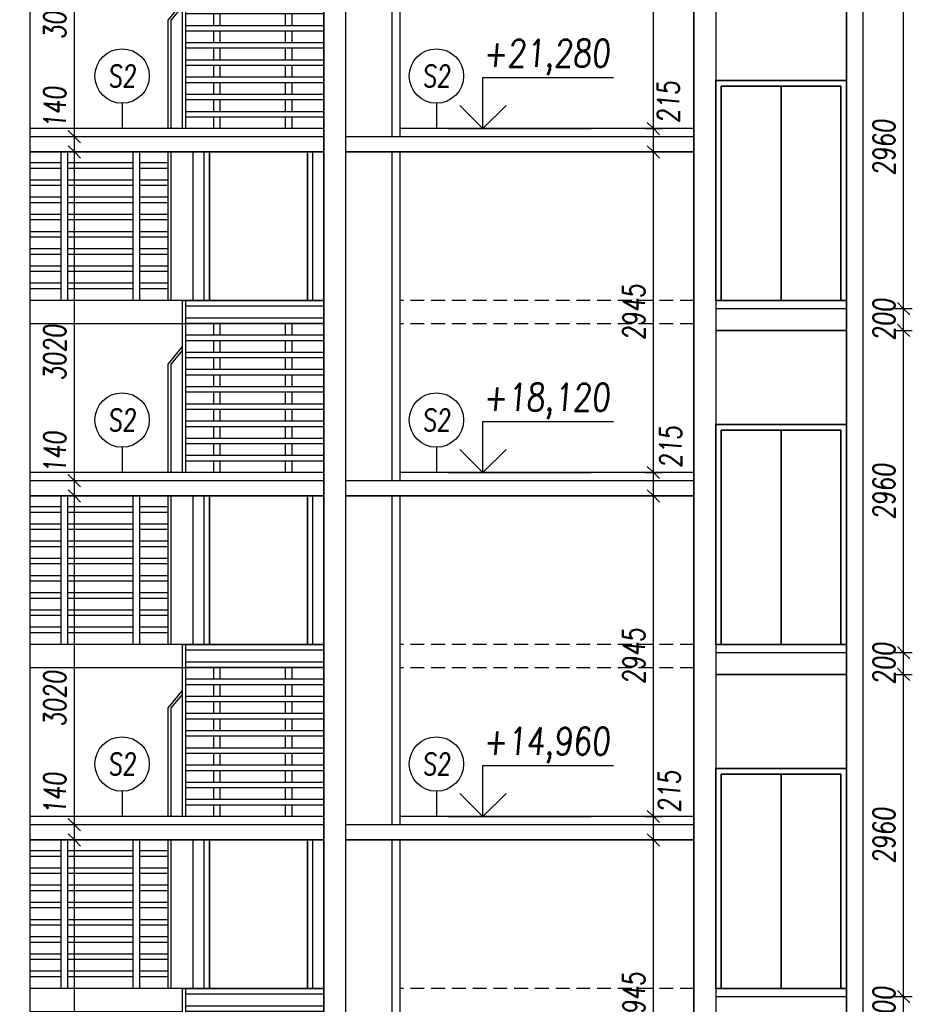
# Model space of a CAD drawing. Header units: millimetres. Extents: x -24606338 to 439687, y 151354 to 480404.
# Tile 28 of 93: x 258820 to 267017, y 201067 to 210112. Entities that reach past the tile are written whole.
import ezdxf
from ezdxf.enums import TextEntityAlignment as Align

# ---------------------------------------------------------------- set-up
doc = ezdxf.new("R2010")
doc.units = ezdxf.units.MM
doc.linetypes.add('ČERCHOVANÁ', pattern=[25.4, 12.7, -6.35, 0, -6.35])
doc.linetypes.add('ČÁRKOVANÁ', pattern=[19.05, 12.7, -6.35])
for name, color, linetype in [('DVERE', 4, 'Continuous'), ('KOTY', 7, 'Continuous'), ('NOVÁ INTERIERY', 240, 'Continuous'), ('OSY', 7, 'Continuous'), ('TENKA', 4, 'Continuous'), ('TLUSTA', 2, 'Continuous'), ('ŽB', 3, 'Continuous')]:
    doc.layers.add(name, color=color, linetype=linetype)
doc.styles.add('CS-ROMANS', font='romans.shx', dxfattribs={"width": 0.75, "oblique": 5})
doc.styles.add('CS-ROMANS_100', font='romans.shx', dxfattribs={"width": 0.75, "oblique": 5, "height": 200})
doc.styles.add('ROMANS', font='romans.shx', dxfattribs={"width": 0.75, "oblique": 5, "height": 200})
doc.dimstyles.new('A_KÓTA_100', dxfattribs={"dimtxt": 200, "dimasz": 4, "dimexe": 100, "dimexo": 1500, "dimgap": 80, "dimtad": 1, "dimdec": 0, "dimdsep": 46, "dimtxsty": 'CS-ROMANS_100', "dimblk": 'KOT_CARA20', "dimcen": 90, "dimse1": 1, "dimse2": 1, "dimclrd": 256, "dimclre": 256, "dimclrt": 256, "dimadec": 0, "dimazin": 0, "dimtfac": 1, "dimtdec": 0, "dimtix": 1, "dimtmove": 2, "dimatfit": 3, "dimldrblk": 'OBLIQUE', "dimfxl": 1, "dimfxlon": 1, "dimtolj": 1, "dimarcsym": 0})

# ---------------------------------------------------------------- blocks, each defined once
blk = doc.blocks.new('BUDOVA_A_schodiste_pohled')
at = {"layer": 'DVERE'}
for points in [[(2700, 2945), (2700, 1580), (1500, 1580), (1500, 2945)], [(1600, 2945), (1600, 1580), (2600, 1580), (2600, 2945)], [(1650, 2945), (1650, 1580), (2550, 1580), (2550, 2945)]]:
    blk.add_lwpolyline(points, dxfattribs=at)
at = {"layer": 'TENKA'}
for points in [[(290, 1580), (290, 2945)], [(350, 1580), (350, 2945)], [(950, 1580), (950, 2945)], [(1010, 1580), (1010, 2945)], [(1270, 1580), (1270, 2945)], [(1300, 1580), (1300, 2945)], [(290, 2844), (0, 2844)], [(950, 2844), (350, 2844)], [(1270, 2844), (1010, 2844)], [(290, 2794), (0, 2794)], [(950, 2794), (350, 2794)], [(1270, 2794), (1010, 2794)], [(290, 2686), (0, 2686)], [(290, 2636), (0, 2636)], [(950, 2686), (350, 2686)], [(950, 2636), (350, 2636)], [(1270, 2686), (1010, 2686)], [(1270, 2636), (1010, 2636)], [(290, 2528), (0, 2528)], [(290, 2478), (0, 2478)], [(950, 2528), (350, 2528)], [(950, 2478), (350, 2478)], [(1270, 2528), (1010, 2528)], [(1270, 2478), (1010, 2478)], [(290, 2370), (0, 2370)], [(950, 2370), (350, 2370)], [(1270, 2370), (1010, 2370)], [(290, 2320), (0, 2320)], [(950, 2320), (350, 2320)], [(1270, 2320), (1010, 2320)], [(290, 2212), (0, 2212)], [(950, 2212), (350, 2212)], [(1270, 2212), (1010, 2212)], [(290, 2162), (0, 2162)], [(950, 2162), (350, 2162)], [(1270, 2162), (1010, 2162)], [(290, 2054), (0, 2054)], [(290, 2004), (0, 2004)], [(950, 2054), (350, 2054)], [(950, 2004), (350, 2004)], [(1270, 2054), (1010, 2054)], [(1270, 2004), (1010, 2004)], [(290, 1896), (0, 1896)], [(290, 1846), (0, 1846)], [(950, 1896), (350, 1896)], [(950, 1846), (350, 1846)], [(1270, 1896), (1010, 1896)], [(1270, 1846), (1010, 1846)], [(290, 1738), (0, 1738)], [(950, 1738), (350, 1738)], [(1270, 1738), (1010, 1738)], [(290, 1688), (0, 1688)], [(950, 1688), (350, 1688)], [(1270, 1688), (1010, 1688)], [(1400, 1580), (0, 1580)], [(1400, 1580), (1400, 0)], [(1400, 1580), (2700, 1580)], [(1430, 1580), (1430, 0)], [(1430, 1530), (2700, 1530)], [(1400, 1365), (0, 1365)], [(1430, 1422), (2700, 1422)], [(1430, 1372), (2700, 1372)], [(1690, 1264), (1690, 1372)], [(1750, 1264), (1750, 1372)], [(2350, 1264), (2350, 1372)], [(2410, 1264), (2410, 1372)], [(1430, 1264), (2700, 1264)], [(1430, 1214), (2700, 1214)], [(1690, 1106), (1690, 1214)], [(1750, 1106), (1750, 1214)], [(2350, 1106), (2350, 1214)], [(2410, 1106), (2410, 1214)], [(1430, 1106), (2700, 1106)], [(1430, 1056), (2700, 1056)], [(1690, 948), (1690, 1056)], [(1750, 948), (1750, 1056)], [(2350, 948), (2350, 1056)], [(2410, 948), (2410, 1056)], [(1430, 948), (2700, 948)], [(1430, 898), (2700, 898)], [(1690, 790), (1690, 898)], [(1750, 790), (1750, 898)], [(2350, 790), (2350, 898)], [(2410, 790), (2410, 898)], [(1430, 790), (2700, 790)], [(1430, 740), (2700, 740)], [(1690, 632), (1690, 740)], [(1750, 632), (1750, 740)], [(2350, 632), (2350, 740)], [(2410, 632), (2410, 740)], [(1430, 632), (2700, 632)], [(1430, 582), (2700, 582)], [(1690, 474), (1690, 582)], [(1750, 474), (1750, 582)], [(2350, 474), (2350, 582)], [(2410, 474), (2410, 582)], [(1430, 474), (2700, 474)], [(1430, 424), (2700, 424)], [(1690, 316), (1690, 424)], [(1750, 316), (1750, 424)], [(2350, 316), (2350, 424)], [(2410, 316), (2410, 424)], [(1430, 316), (2700, 316)], [(1430, 266), (2700, 266)], [(1690, 158), (1690, 266)], [(1750, 158), (1750, 266)], [(2350, 158), (2350, 266)], [(2410, 158), (2410, 266)], [(1430, 158), (2700, 158)], [(1430, 108), (2700, 108)], [(1690, 0), (1690, 108)], [(1750, 0), (1750, 108)], [(2350, 0), (2350, 108)], [(2410, 0), (2410, 108)]]:
    blk.add_lwpolyline(points, dxfattribs=at)
at = {"layer": 'TENKA', "color": 7}
for points in [[(1400, 1158), (1270, 1000)], [(1400, 1121.5), (1300, 1000)], [(1270, 0), (1270, 1000)], [(1300, 0), (1300, 1000)]]:
    blk.add_lwpolyline(points, dxfattribs=at)
blk = doc.blocks.new('VÝŠKOVÁ KÓTA 1')
at = {"ltscale": 0.25}
for p, q in [((0, 3.758), (9.586, 3.758)), ((0, 0), (0, 3.758)), ((0, 0), (-1.697, 1.697)), ((0, 0), (1.697, 1.697))]:
    blk.add_line(p, q, dxfattribs=at)
at = {"style": 'ROMANS', "oblique": 5, "width": 0.8}
blk.add_attdef('VÝŠKA', (0, 4.539), '', height=2, dxfattribs=at)
blk = doc.blocks.new('KOT_CARA20')
for p, q in [((0, 0), (-14.1, -14.1)), ((0, 20), (0, -20)), ((0, 0), (14.1, 14.1))]:
    blk.add_line(p, q)
blk = doc.blocks.new('*D2812')
at = {"layer": 'Defpoints', "color": 0, "transparency": 16777216}
for p in [(264639.9, 202577.2), (265011.8, 202577.2), (265011.8, 199632.2)]:
    blk.add_point(p, dxfattribs=at)
at = {"layer": 'KOTY', "lineweight": -2, "transparency": 16777216}
blk.add_line((264639.9, 199636.2), (264639.9, 202573.2), dxfattribs=at)
at = {"layer": 'KOTY', "lineweight": -2, "transparency": 16777216, "xscale": 4, "yscale": 4, "zscale": 4}
for p, rotation in [((264639.9, 202577.2), 90), ((264639.9, 199632.2), 270)]:
    blk.add_blockref('KOT_CARA20', p, dxfattribs=dict(at, rotation=rotation))
at = {"layer": 'KOTY', "transparency": 16777216, "insert": (264459.9, 201104.7), "char_height": 200, "attachment_point": 5, "rotation": 90, "style": 'CS-ROMANS_100'}
blk.add_mtext('\\A1;2945', dxfattribs=at)
blk = doc.blocks.new('_OBLIQUE')
at = {"color": 0, "linetype": 'ByBlock', "ltscale": 15}
blk.add_line((-0.5, -0.5), (0.5, 0.5), dxfattribs=at)
blk = doc.blocks.new('*D2813')
at = {"layer": 'Defpoints', "color": 0, "transparency": 16777216}
for p in [(264639.9, 202792.2), (265011.8, 202792.2), (265011.8, 202577.2)]:
    blk.add_point(p, dxfattribs=at)
at = {"layer": 'KOTY', "lineweight": -2, "transparency": 16777216}
blk.add_line((264639.9, 202581.2), (264639.9, 202788.2), dxfattribs=at)
at = {"layer": 'KOTY', "lineweight": -2, "transparency": 16777216, "xscale": 4, "yscale": 4, "zscale": 4}
for p, rotation in [((264639.9, 202792.2), 90), ((264639.9, 202577.2), 270)]:
    blk.add_blockref('KOT_CARA20', p, dxfattribs=dict(at, rotation=rotation))
at = {"layer": 'KOTY', "transparency": 16777216, "insert": (264785.4, 203021.3), "char_height": 200, "attachment_point": 5, "rotation": 90, "style": 'CS-ROMANS_100'}
blk.add_mtext('\\A1;215', dxfattribs=at)
blk = doc.blocks.new('*D2814')
at = {"layer": 'Defpoints', "color": 0, "transparency": 16777216}
for p in [(264639.9, 205737.2), (265011.8, 205737.2), (265011.8, 202792.2)]:
    blk.add_point(p, dxfattribs=at)
at = {"layer": 'KOTY', "lineweight": -2, "transparency": 16777216}
blk.add_line((264639.9, 202796.2), (264639.9, 205733.2), dxfattribs=at)
at = {"layer": 'KOTY', "lineweight": -2, "transparency": 16777216, "xscale": 4, "yscale": 4, "zscale": 4}
for p, rotation in [((264639.9, 205737.2), 90), ((264639.9, 202792.2), 270)]:
    blk.add_blockref('KOT_CARA20', p, dxfattribs=dict(at, rotation=rotation))
at = {"layer": 'KOTY', "transparency": 16777216, "insert": (264459.9, 204264.7), "char_height": 200, "attachment_point": 5, "rotation": 90, "style": 'CS-ROMANS_100'}
blk.add_mtext('\\A1;2945', dxfattribs=at)
blk = doc.blocks.new('*D2815')
at = {"layer": 'Defpoints', "color": 0, "transparency": 16777216}
for p in [(264639.9, 205952.2), (265011.8, 205952.2), (265011.8, 205737.2)]:
    blk.add_point(p, dxfattribs=at)
at = {"layer": 'KOTY', "lineweight": -2, "transparency": 16777216}
blk.add_line((264639.9, 205741.2), (264639.9, 205948.2), dxfattribs=at)
at = {"layer": 'KOTY', "lineweight": -2, "transparency": 16777216, "xscale": 4, "yscale": 4, "zscale": 4}
for p, rotation in [((264639.9, 205952.2), 90), ((264639.9, 205737.2), 270)]:
    blk.add_blockref('KOT_CARA20', p, dxfattribs=dict(at, rotation=rotation))
at = {"layer": 'KOTY', "transparency": 16777216, "insert": (264796.9, 206186.8), "char_height": 200, "attachment_point": 5, "rotation": 90, "style": 'CS-ROMANS_100'}
blk.add_mtext('\\A1;215', dxfattribs=at)
blk = doc.blocks.new('*D2816')
at = {"layer": 'Defpoints', "color": 0, "transparency": 16777216}
for p in [(264639.9, 208897.2), (265011.8, 208897.2), (265011.8, 205952.2)]:
    blk.add_point(p, dxfattribs=at)
at = {"layer": 'KOTY', "lineweight": -2, "transparency": 16777216}
blk.add_line((264639.9, 205956.2), (264639.9, 208893.2), dxfattribs=at)
at = {"layer": 'KOTY', "lineweight": -2, "transparency": 16777216, "xscale": 4, "yscale": 4, "zscale": 4}
for p, rotation in [((264639.9, 208897.2), 90), ((264639.9, 205952.2), 270)]:
    blk.add_blockref('KOT_CARA20', p, dxfattribs=dict(at, rotation=rotation))
at = {"layer": 'KOTY', "transparency": 16777216, "insert": (264459.9, 207424.7), "char_height": 200, "attachment_point": 5, "rotation": 90, "style": 'CS-ROMANS_100'}
blk.add_mtext('\\A1;2945', dxfattribs=at)
blk = doc.blocks.new('*D2817')
at = {"layer": 'Defpoints', "color": 0, "transparency": 16777216}
for p in [(264639.9, 209112.2), (265011.8, 209112.2), (265011.8, 208897.2)]:
    blk.add_point(p, dxfattribs=at)
at = {"layer": 'KOTY', "lineweight": -2, "transparency": 16777216}
blk.add_line((264639.9, 208901.2), (264639.9, 209108.2), dxfattribs=at)
at = {"layer": 'KOTY', "lineweight": -2, "transparency": 16777216, "xscale": 4, "yscale": 4, "zscale": 4}
for p, rotation in [((264639.9, 209112.2), 90), ((264639.9, 208897.2), 270)]:
    blk.add_blockref('KOT_CARA20', p, dxfattribs=dict(at, rotation=rotation))
at = {"layer": 'KOTY', "transparency": 16777216, "insert": (264777.4, 209354.7), "char_height": 200, "attachment_point": 5, "rotation": 90, "style": 'CS-ROMANS_100'}
blk.add_mtext('\\A1;215', dxfattribs=at)
blk = doc.blocks.new('*D2818')
at = {"layer": 'Defpoints', "color": 0, "transparency": 16777216}
for p in [(264639.9, 212057.2), (265011.8, 212057.2), (265011.8, 209112.2)]:
    blk.add_point(p, dxfattribs=at)
at = {"layer": 'KOTY', "lineweight": -2, "transparency": 16777216}
blk.add_line((264639.9, 209116.2), (264639.9, 212053.2), dxfattribs=at)
at = {"layer": 'KOTY', "lineweight": -2, "transparency": 16777216, "xscale": 4, "yscale": 4, "zscale": 4}
for p, rotation in [((264639.9, 212057.2), 90), ((264639.9, 209112.2), 270)]:
    blk.add_blockref('KOT_CARA20', p, dxfattribs=dict(at, rotation=rotation))
at = {"layer": 'KOTY', "transparency": 16777216, "insert": (264459.9, 210584.7), "char_height": 200, "attachment_point": 5, "rotation": 90, "style": 'CS-ROMANS_100'}
blk.add_mtext('\\A1;2945', dxfattribs=at)
blk = doc.blocks.new('*D3069')
at = {"layer": 'Defpoints', "color": 0, "transparency": 16777216}
for p in [(259321.8, 202577.2), (259658.8, 202577.2), (259542.7, 199557.2)]:
    blk.add_point(p, dxfattribs=at)
at = {"layer": 'KOTY', "lineweight": -2, "transparency": 16777216}
blk.add_line((259321.8, 199561.2), (259321.8, 202573.2), dxfattribs=at)
at = {"layer": 'KOTY', "lineweight": -2, "transparency": 16777216, "xscale": 4, "yscale": 4, "zscale": 4}
for p, rotation in [((259321.8, 202577.2), 90), ((259321.8, 199557.2), 270)]:
    blk.add_blockref('KOT_CARA20', p, dxfattribs=dict(at, rotation=rotation))
at = {"layer": 'KOTY', "transparency": 16777216, "insert": (259141.8, 200724), "char_height": 200, "attachment_point": 5, "rotation": 90, "style": 'CS-ROMANS_100'}
blk.add_mtext('\\A1;3020', dxfattribs=at)
blk = doc.blocks.new('*D3070')
at = {"layer": 'Defpoints', "color": 0, "transparency": 16777216}
for p in [(259321.8, 202717.2), (259674.2, 202717.2), (259658.8, 202577.2)]:
    blk.add_point(p, dxfattribs=at)
at = {"layer": 'KOTY', "lineweight": -2, "transparency": 16777216}
for p, q in [((259321.8, 202721.2), (259321.8, 202725.2)), ((259321.8, 202577.2), (259321.8, 202717.2)), ((259321.8, 202573.2), (259321.8, 202569.2))]:
    blk.add_line(p, q, dxfattribs=at)
at = {"layer": 'KOTY', "lineweight": -2, "transparency": 16777216, "xscale": 4, "yscale": 4, "zscale": 4}
for p, rotation in [((259321.8, 202717.2), 270), ((259321.8, 202577.2), 90)]:
    blk.add_blockref('KOT_CARA20', p, dxfattribs=dict(at, rotation=rotation))
at = {"layer": 'KOTY', "transparency": 16777216, "insert": (259141.8, 203003.5), "char_height": 200, "attachment_point": 5, "rotation": 90, "style": 'CS-ROMANS_100'}
blk.add_mtext('\\A1;140', dxfattribs=at)
blk = doc.blocks.new('*D3071')
at = {"layer": 'Defpoints', "color": 0, "transparency": 16777216}
for p in [(259321.8, 205737.2), (259402.3, 205737.2), (259674.2, 202717.2)]:
    blk.add_point(p, dxfattribs=at)
at = {"layer": 'KOTY', "lineweight": -2, "transparency": 16777216}
blk.add_line((259321.8, 202721.2), (259321.8, 205733.2), dxfattribs=at)
at = {"layer": 'KOTY', "lineweight": -2, "transparency": 16777216, "xscale": 4, "yscale": 4, "zscale": 4}
for p, rotation in [((259321.8, 205737.2), 90), ((259321.8, 202717.2), 270)]:
    blk.add_blockref('KOT_CARA20', p, dxfattribs=dict(at, rotation=rotation))
at = {"layer": 'KOTY', "transparency": 16777216, "insert": (259141.8, 203875), "char_height": 200, "attachment_point": 5, "rotation": 90, "style": 'CS-ROMANS_100'}
blk.add_mtext('\\A1;3020', dxfattribs=at)
blk = doc.blocks.new('*D3072')
at = {"layer": 'Defpoints', "color": 0, "transparency": 16777216}
for p in [(259321.8, 205877.2), (259425.5, 205877.2), (259402.3, 205737.2)]:
    blk.add_point(p, dxfattribs=at)
at = {"layer": 'KOTY', "lineweight": -2, "transparency": 16777216}
for p, q in [((259321.8, 205881.2), (259321.8, 205885.2)), ((259321.8, 205737.2), (259321.8, 205877.2)), ((259321.8, 205733.2), (259321.8, 205729.2))]:
    blk.add_line(p, q, dxfattribs=at)
at = {"layer": 'KOTY', "lineweight": -2, "transparency": 16777216, "xscale": 4, "yscale": 4, "zscale": 4}
for p, rotation in [((259321.8, 205877.2), 270), ((259321.8, 205737.2), 90)]:
    blk.add_blockref('KOT_CARA20', p, dxfattribs=dict(at, rotation=rotation))
at = {"layer": 'KOTY', "transparency": 16777216, "insert": (259141.8, 206137.8), "char_height": 200, "attachment_point": 5, "rotation": 90, "style": 'CS-ROMANS_100'}
blk.add_mtext('\\A1;140', dxfattribs=at)
blk = doc.blocks.new('*D3073')
at = {"layer": 'Defpoints', "color": 0, "transparency": 16777216}
for p in [(259321.8, 208897.2), (259427, 208897.2), (259425.5, 205877.2)]:
    blk.add_point(p, dxfattribs=at)
at = {"layer": 'KOTY', "lineweight": -2, "transparency": 16777216}
blk.add_line((259321.8, 205881.2), (259321.8, 208893.2), dxfattribs=at)
at = {"layer": 'KOTY', "lineweight": -2, "transparency": 16777216, "xscale": 4, "yscale": 4, "zscale": 4}
for p, rotation in [((259321.8, 208897.2), 90), ((259321.8, 205877.2), 270)]:
    blk.add_blockref('KOT_CARA20', p, dxfattribs=dict(at, rotation=rotation))
at = {"layer": 'KOTY', "transparency": 16777216, "insert": (259141.8, 207054.4), "char_height": 200, "attachment_point": 5, "rotation": 90, "style": 'CS-ROMANS_100'}
blk.add_mtext('\\A1;3020', dxfattribs=at)
blk = doc.blocks.new('*D3074')
at = {"layer": 'Defpoints', "color": 0, "transparency": 16777216}
for p in [(259321.8, 209037.2), (259438.1, 209037.2), (259427, 208897.2)]:
    blk.add_point(p, dxfattribs=at)
at = {"layer": 'KOTY', "lineweight": -2, "transparency": 16777216}
for p, q in [((259321.8, 209041.2), (259321.8, 209045.2)), ((259321.8, 208897.2), (259321.8, 209037.2)), ((259321.8, 208893.2), (259321.8, 208889.2))]:
    blk.add_line(p, q, dxfattribs=at)
at = {"layer": 'KOTY', "lineweight": -2, "transparency": 16777216, "xscale": 4, "yscale": 4, "zscale": 4}
for p, rotation in [((259321.8, 209037.2), 270), ((259321.8, 208897.2), 90)]:
    blk.add_blockref('KOT_CARA20', p, dxfattribs=dict(at, rotation=rotation))
at = {"layer": 'KOTY', "transparency": 16777216, "insert": (259141.8, 209306.2), "char_height": 200, "attachment_point": 5, "rotation": 90, "style": 'CS-ROMANS_100'}
blk.add_mtext('\\A1;140', dxfattribs=at)
blk = doc.blocks.new('*D3075')
at = {"layer": 'Defpoints', "color": 0, "transparency": 16777216}
for p in [(259321.8, 212057.2), (259511.2, 212057.2), (259438.1, 209037.2)]:
    blk.add_point(p, dxfattribs=at)
at = {"layer": 'KOTY', "lineweight": -2, "transparency": 16777216}
blk.add_line((259321.8, 209041.2), (259321.8, 212053.2), dxfattribs=at)
at = {"layer": 'KOTY', "lineweight": -2, "transparency": 16777216, "xscale": 4, "yscale": 4, "zscale": 4}
for p, rotation in [((259321.8, 212057.2), 90), ((259321.8, 209037.2), 270)]:
    blk.add_blockref('KOT_CARA20', p, dxfattribs=dict(at, rotation=rotation))
at = {"layer": 'KOTY', "transparency": 16777216, "insert": (259141.8, 210188.9), "char_height": 200, "attachment_point": 5, "rotation": 90, "style": 'CS-ROMANS_100'}
blk.add_mtext('\\A1;3020', dxfattribs=at)
blk = doc.blocks.new('*D3110')
at = {"layer": 'Defpoints', "color": 0, "transparency": 16777216}
for p in [(266278.2, 201137.2), (266937.1, 201137.2), (266265, 200937.2)]:
    blk.add_point(p, dxfattribs=at)
at = {"layer": 'KOTY', "lineweight": -2, "transparency": 16777216}
for p, q in [((266937.1, 201141.2), (266937.1, 201145.2)), ((266937.1, 200937.2), (266937.1, 201137.2)), ((266937.1, 200933.2), (266937.1, 200929.2))]:
    blk.add_line(p, q, dxfattribs=at)
at = {"layer": 'KOTY', "lineweight": -2, "transparency": 16777216, "xscale": 4, "yscale": 4, "zscale": 4}
for p, rotation in [((266937.1, 201137.2), 270), ((266937.1, 200937.2), 90)]:
    blk.add_blockref('KOT_CARA20', p, dxfattribs=dict(at, rotation=rotation))
at = {"layer": 'KOTY', "transparency": 16777216, "insert": (266757.1, 201037.2), "char_height": 200, "attachment_point": 5, "rotation": 90, "style": 'CS-ROMANS_100'}
blk.add_mtext('\\A1;200', dxfattribs=at)
blk = doc.blocks.new('*D3111')
at = {"layer": 'Defpoints', "color": 0, "transparency": 16777216}
for p in [(266251.9, 204097.2), (266937.1, 204097.2), (266278.2, 201137.2)]:
    blk.add_point(p, dxfattribs=at)
at = {"layer": 'KOTY', "lineweight": -2, "transparency": 16777216}
blk.add_line((266937.1, 201141.2), (266937.1, 204093.2), dxfattribs=at)
at = {"layer": 'KOTY', "lineweight": -2, "transparency": 16777216, "xscale": 4, "yscale": 4, "zscale": 4}
for p, rotation in [((266937.1, 204097.2), 90), ((266937.1, 201137.2), 270)]:
    blk.add_blockref('KOT_CARA20', p, dxfattribs=dict(at, rotation=rotation))
at = {"layer": 'KOTY', "transparency": 16777216, "insert": (266757.1, 202617.2), "char_height": 200, "attachment_point": 5, "rotation": 90, "style": 'CS-ROMANS_100'}
blk.add_mtext('\\A1;2960', dxfattribs=at)
blk = doc.blocks.new('*D3112')
at = {"layer": 'Defpoints', "color": 0, "transparency": 16777216}
for p in [(266273.7, 204297.2), (266937.1, 204297.2), (266251.9, 204097.2)]:
    blk.add_point(p, dxfattribs=at)
at = {"layer": 'KOTY', "lineweight": -2, "transparency": 16777216}
for p, q in [((266937.1, 204301.2), (266937.1, 204305.2)), ((266937.1, 204097.2), (266937.1, 204297.2)), ((266937.1, 204093.2), (266937.1, 204089.2))]:
    blk.add_line(p, q, dxfattribs=at)
at = {"layer": 'KOTY', "lineweight": -2, "transparency": 16777216, "xscale": 4, "yscale": 4, "zscale": 4}
for p, rotation in [((266937.1, 204297.2), 270), ((266937.1, 204097.2), 90)]:
    blk.add_blockref('KOT_CARA20', p, dxfattribs=dict(at, rotation=rotation))
at = {"layer": 'KOTY', "transparency": 16777216, "insert": (266757.1, 204197.2), "char_height": 200, "attachment_point": 5, "rotation": 90, "style": 'CS-ROMANS_100'}
blk.add_mtext('\\A1;200', dxfattribs=at)
blk = doc.blocks.new('*D3113')
at = {"layer": 'Defpoints', "color": 0, "transparency": 16777216}
for p in [(266235.3, 207257.2), (266937.1, 207257.2), (266273.7, 204297.2)]:
    blk.add_point(p, dxfattribs=at)
at = {"layer": 'KOTY', "lineweight": -2, "transparency": 16777216}
blk.add_line((266937.1, 204301.2), (266937.1, 207253.2), dxfattribs=at)
at = {"layer": 'KOTY', "lineweight": -2, "transparency": 16777216, "xscale": 4, "yscale": 4, "zscale": 4}
for p, rotation in [((266937.1, 207257.2), 90), ((266937.1, 204297.2), 270)]:
    blk.add_blockref('KOT_CARA20', p, dxfattribs=dict(at, rotation=rotation))
at = {"layer": 'KOTY', "transparency": 16777216, "insert": (266757.1, 205777.2), "char_height": 200, "attachment_point": 5, "rotation": 90, "style": 'CS-ROMANS_100'}
blk.add_mtext('\\A1;2960', dxfattribs=at)
blk = doc.blocks.new('*D3114')
at = {"layer": 'Defpoints', "color": 0, "transparency": 16777216}
for p in [(266240, 207457.2), (266937.1, 207457.2), (266235.3, 207257.2)]:
    blk.add_point(p, dxfattribs=at)
at = {"layer": 'KOTY', "lineweight": -2, "transparency": 16777216}
for p, q in [((266937.1, 207461.2), (266937.1, 207465.2)), ((266937.1, 207257.2), (266937.1, 207457.2)), ((266937.1, 207253.2), (266937.1, 207249.2))]:
    blk.add_line(p, q, dxfattribs=at)
at = {"layer": 'KOTY', "lineweight": -2, "transparency": 16777216, "xscale": 4, "yscale": 4, "zscale": 4}
for p, rotation in [((266937.1, 207457.2), 270), ((266937.1, 207257.2), 90)]:
    blk.add_blockref('KOT_CARA20', p, dxfattribs=dict(at, rotation=rotation))
at = {"layer": 'KOTY', "transparency": 16777216, "insert": (266757.1, 207357.2), "char_height": 200, "attachment_point": 5, "rotation": 90, "style": 'CS-ROMANS_100'}
blk.add_mtext('\\A1;200', dxfattribs=at)
blk = doc.blocks.new('*D3115')
at = {"layer": 'Defpoints', "color": 0, "transparency": 16777216}
for p in [(266240, 210417.2), (266937.1, 210417.2), (266240, 207457.2)]:
    blk.add_point(p, dxfattribs=at)
at = {"layer": 'KOTY', "lineweight": -2, "transparency": 16777216}
blk.add_line((266937.1, 207461.2), (266937.1, 210413.2), dxfattribs=at)
at = {"layer": 'KOTY', "lineweight": -2, "transparency": 16777216, "xscale": 4, "yscale": 4, "zscale": 4}
for p, rotation in [((266937.1, 210417.2), 90), ((266937.1, 207457.2), 270)]:
    blk.add_blockref('KOT_CARA20', p, dxfattribs=dict(at, rotation=rotation))
at = {"layer": 'KOTY', "transparency": 16777216, "insert": (266757.1, 208937.2), "char_height": 200, "attachment_point": 5, "rotation": 90, "style": 'CS-ROMANS_100'}
blk.add_mtext('\\A1;2960', dxfattribs=at)
blk = doc.blocks.new('*D3486')
at = {"layer": 'Defpoints', "color": 0, "transparency": 16777216}
for p in [(242883.4, 253679.2), (260168.9, 253679.2), (256411.8, 187832.2)]:
    blk.add_point(p, dxfattribs=at)
at = {"layer": 'TENKA', "lineweight": -2, "transparency": 16777216}
blk.add_line((242883.4, 187836.2), (242883.4, 253675.2), dxfattribs=at)
at = {"layer": 'TENKA', "lineweight": -2, "transparency": 16777216, "xscale": 4, "yscale": 4, "zscale": 4}
for p, rotation in [((242883.4, 253679.2), 90), ((242883.4, 187832.2), 270)]:
    blk.add_blockref('KOT_CARA20', p, dxfattribs=dict(at, rotation=rotation))
at = {"layer": 'TENKA', "transparency": 16777216, "insert": (242703.4, 220755.7), "char_height": 200, "attachment_point": 5, "rotation": 90, "style": 'CS-ROMANS_100'}
blk.add_mtext('\\A1;65847', dxfattribs=at)

msp = doc.modelspace()

# ---------------------------------------------------------------- linework, layer by layer
at = {"layer": 'DVERE'}
for points in [[(265211.809, 207532.158), (266411.809, 207532.158), (266411.809, 209552.158), (265211.809, 209552.158)], [(265261.809, 207532.158), (266361.809, 207532.158), (266361.809, 209502.158), (265261.809, 209502.158)], [(265211.809, 204372.158), (266411.809, 204372.158), (266411.809, 206392.158), (265211.809, 206392.158)], [(265261.809, 204372.158), (266361.809, 204372.158), (266361.809, 206342.158), (265261.809, 206342.158)], [(265211.809, 201212.158), (266411.809, 201212.158), (266411.809, 203232.158), (265211.809, 203232.158)], [(265261.809, 201212.158), (266361.809, 201212.158), (266361.809, 203182.158), (265261.809, 203182.158)]]:
    msp.add_lwpolyline(points, close=True, dxfattribs=at)
at = {"layer": 'KOTY'}
for p, q in [((259759.936, 209344.118), (259759.936, 209112.158)), ((262646.843, 209344.118), (262646.843, 209112.158)), ((259759.936, 206184.118), (259759.936, 205952.158)), ((262646.843, 206184.118), (262646.843, 205952.158)), ((259759.936, 203024.118), (259759.936, 202792.158)), ((262646.843, 203024.118), (262646.843, 202792.158))]:
    msp.add_line(p, q, dxfattribs=at)
at = {"layer": 'KOTY', "linetype": 'ByBlock'}
for p, q in [((262750.672, 209112.158), (264067.766, 209112.158)), ((262750.672, 205952.158), (264067.766, 205952.158)), ((262750.672, 202792.158), (264067.766, 202792.158))]:
    msp.add_line(p, q, dxfattribs=at)
at = {"layer": 'KOTY', "ltscale": 20}
for centre in [(259759.936, 209594.118), (262646.843, 209594.118), (259759.936, 206434.118), (262646.843, 206434.118), (259759.936, 203274.118), (262646.843, 203274.118)]:
    msp.add_circle(centre, 250, dxfattribs=at)
at = {"layer": 'NOVÁ INTERIERY'}
for points in [[(265211.809, 209552.158), (266411.809, 209552.158), (266411.809, 207532.158), (265211.809, 207532.158)], [(265261.809, 209502.158), (265811.809, 209502.158), (265811.809, 207532.158), (265261.809, 207532.158)], [(265811.809, 209502.158), (266361.809, 209502.158), (266361.809, 207532.158), (265811.809, 207532.158)], [(265211.809, 206392.158), (266411.809, 206392.158), (266411.809, 204372.158), (265211.809, 204372.158)], [(265261.809, 206342.158), (265811.809, 206342.158), (265811.809, 204372.158), (265261.809, 204372.158)], [(265811.809, 206342.158), (266361.809, 206342.158), (266361.809, 204372.158), (265811.809, 204372.158)], [(265211.809, 203232.158), (266411.809, 203232.158), (266411.809, 201212.158), (265211.809, 201212.158)], [(265261.809, 203182.158), (265811.809, 203182.158), (265811.809, 201212.158), (265261.809, 201212.158)], [(265811.809, 203182.158), (266361.809, 203182.158), (266361.809, 201212.158), (265811.809, 201212.158)]]:
    msp.add_lwpolyline(points, close=True, dxfattribs=at)
for points in [[(260511.809, 208897.158), (260511.809, 207532.158), (261511.809, 207532.158), (261511.809, 208897.158)], [(261461.809, 208897.158), (261461.809, 207532.158), (260561.809, 207532.158), (260561.809, 208897.158)], [(260511.809, 205737.158), (260511.809, 204372.158), (261511.809, 204372.158), (261511.809, 205737.158)], [(261461.809, 205737.158), (261461.809, 204372.158), (260561.809, 204372.158), (260561.809, 205737.158)], [(260511.809, 202577.158), (260511.809, 201212.158), (261511.809, 201212.158), (261511.809, 202577.158)], [(261461.809, 202577.158), (261461.809, 201212.158), (260561.809, 201212.158), (260561.809, 202577.158)]]:
    msp.add_lwpolyline(points, dxfattribs=at)
at = {"layer": 'OSY', "linetype": 'ČERCHOVANÁ', "ltscale": 25}
msp.add_line((265011.809, 251607.158), (265011.809, 174688.935), dxfattribs=at)
at = {"layer": 'TENKA'}
for points in [[(261611.809, 209037.158), (258911.809, 209037.158)], [(265011.809, 209037.158), (262311.809, 209037.158)], [(261611.809, 207532.158), (258911.809, 207532.158)], [(266411.809, 207457.158), (265211.809, 207457.158)], [(261611.809, 207317.158), (258911.809, 207317.158)], [(261611.809, 205877.158), (258911.809, 205877.158)], [(265011.809, 205877.158), (262311.809, 205877.158)], [(261611.809, 204372.158), (258911.809, 204372.158)], [(266411.809, 204297.158), (265211.809, 204297.158)], [(261611.809, 204157.158), (258911.809, 204157.158)], [(261611.809, 202717.158), (258911.809, 202717.158)], [(265011.809, 202717.158), (262311.809, 202717.158)], [(261611.809, 201212.158), (258911.809, 201212.158)], [(266411.809, 201137.158), (265211.809, 201137.158)]]:
    msp.add_lwpolyline(points, dxfattribs=at)
at = {"layer": 'TENKA', "linetype": 'ČÁRKOVANÁ', "ltscale": 10}
for points in [[(265011.809, 207532.158), (262311.809, 207532.158)], [(265011.809, 207317.158), (262311.809, 207317.158)], [(265011.809, 204372.158), (262311.809, 204372.158)], [(265011.809, 204157.158), (262311.809, 204157.158)], [(265011.809, 201212.158), (262311.809, 201212.158)]]:
    msp.add_lwpolyline(points, dxfattribs=at)
at = {"layer": 'TLUSTA'}
for points in [[(261811.809, 249627.158), (261811.809, 179302.158)], [(265011.809, 249627.158), (265011.809, 179112.158)], [(265011.809, 249627.158), (265011.809, 179112.158)], [(265211.809, 249627.158), (265211.809, 179302.158)], [(266411.809, 249627.158), (266411.809, 179302.158)], [(266561.809, 249627.158), (266561.809, 179352.158)], [(258911.809, 245237.158), (258911.809, 179302.158)], [(261611.809, 245237.158), (261611.809, 179302.158)], [(262236.809, 212057.158), (262236.809, 209037.158)], [(262311.809, 212057.158), (262311.809, 209037.158)], [(261611.809, 209112.158), (258911.809, 209112.158)], [(262311.809, 209037.158), (261811.809, 209037.158)], [(265011.809, 209112.158), (262311.809, 209112.158)], [(261611.809, 208897.158), (258911.809, 208897.158)], [(265011.809, 208897.158), (261811.809, 208897.158)], [(262236.809, 208897.158), (262236.809, 205877.158)], [(262311.809, 208897.158), (262311.809, 205877.158)], [(266411.809, 207532.158), (265211.809, 207532.158)], [(266411.809, 207257.158), (265211.809, 207257.158)], [(261611.809, 205952.158), (258911.809, 205952.158)], [(265011.809, 205952.158), (262311.809, 205952.158)], [(262311.809, 205877.158), (261811.809, 205877.158)], [(261611.809, 205737.158), (258911.809, 205737.158)], [(265011.809, 205737.158), (261811.809, 205737.158)], [(262236.809, 205737.158), (262236.809, 202717.158)], [(262311.809, 205737.158), (262311.809, 202717.158)], [(266411.809, 204372.158), (265211.809, 204372.158)], [(266411.809, 204097.158), (265211.809, 204097.158)], [(261611.809, 202792.158), (258911.809, 202792.158)], [(265011.809, 202792.158), (262311.809, 202792.158)], [(262311.809, 202717.158), (261811.809, 202717.158)], [(261611.809, 202577.158), (258911.809, 202577.158)], [(265011.809, 202577.158), (261811.809, 202577.158)], [(262236.809, 202577.158), (262236.809, 199557.158)], [(262311.809, 202577.158), (262311.809, 199557.158)], [(266411.809, 201212.158), (265211.809, 201212.158)]]:
    msp.add_lwpolyline(points, dxfattribs=at)
at = {"layer": 'ŽB'}
for points in [[(265011.809, 249627.158), (265211.809, 249627.158), (265211.809, 179302.158), (265011.809, 179302.158)], [(266411.809, 249627.158), (266561.809, 249627.158), (266561.809, 179352.158), (266411.809, 179352.158)], [(258711.809, 245237.158), (258911.809, 245237.158), (258911.809, 191157.158), (258711.809, 191157.158)], [(261611.809, 245237.158), (261811.809, 245237.158), (261811.809, 179302.158), (261611.809, 179302.158)], [(258911.809, 208897.158), (261611.809, 208897.158), (261611.809, 209037.158), (258911.809, 209037.158)], [(261811.809, 208897.158), (265011.809, 208897.158), (265011.809, 209037.158), (261811.809, 209037.158)], [(265211.809, 207257.158), (266411.809, 207257.158), (266411.809, 207457.158), (265211.809, 207457.158)], [(258911.809, 205737.158), (261611.809, 205737.158), (261611.809, 205877.158), (258911.809, 205877.158)], [(261811.809, 205737.158), (265011.809, 205737.158), (265011.809, 205877.158), (261811.809, 205877.158)], [(265211.809, 204097.158), (266411.809, 204097.158), (266411.809, 204297.158), (265211.809, 204297.158)], [(258911.809, 202577.158), (261611.809, 202577.158), (261611.809, 202717.158), (258911.809, 202717.158)], [(261811.809, 202577.158), (265011.809, 202577.158), (265011.809, 202717.158), (261811.809, 202717.158)], [(265211.809, 200937.158), (266411.809, 200937.158), (266411.809, 201137.158), (265211.809, 201137.158)]]:
    msp.add_lwpolyline(points, close=True, dxfattribs=at)

# ---------------------------------------------------------------- block references
at = {"layer": 'KOTY', "xscale": 125, "yscale": 125, "zscale": 125}
for p, values in [((263073.646, 209112.158), {'VÝŠKA': '+21,280'}), ((263073.646, 205952.158), {'VÝŠKA': '+18,120'}), ((263073.646, 202792.158), {'VÝŠKA': '+14,960'})]:
    msp.add_blockref('VÝŠKOVÁ KÓTA 1', p, dxfattribs=at).add_auto_attribs(values)
at = {"layer": 'TENKA'}
for p in [(258911.809, 209112.158), (258911.809, 205952.158), (258911.809, 202792.158), (258911.809, 199632.158)]:
    msp.add_blockref('BUDOVA_A_schodiste_pohled', p, dxfattribs=at)

# ---------------------------------------------------------------- texts
at = {"layer": 'KOTY', "ltscale": 20, "style": 'CS-ROMANS', "oblique": 5, "width": 0.75}
for p in [(259759.936, 209594.118), (262646.843, 209594.118), (259759.936, 206434.118), (262646.843, 206434.118), (259759.936, 203274.118), (262646.843, 203274.118)]:
    msp.add_text('S2', height=200, dxfattribs=at).set_placement(p, align=Align.MIDDLE)

# ---------------------------------------------------------------- dimensions: what is measured, and where the dimension line sits
at = {"layer": 'KOTY'}
for base, p1, p2, picture, middle in [((259321.847, 212057.158), (259438.111, 209037.158), (259511.223, 212057.158), '*D3075', (259141.847, 210188.929)), ((264639.861, 209112.158), (265011.809, 208897.158), (265011.809, 209112.158), '*D2817', (264777.413, 209354.702)), ((259321.847, 209037.158), (259426.971, 208897.158), (259438.111, 209037.158), '*D3074', (259141.847, 209306.178)), ((259321.847, 208897.158), (259425.505, 205877.158), (259426.971, 208897.158), '*D3073', (259141.847, 207054.442)), ((264639.861, 205952.158), (265011.809, 205737.158), (265011.809, 205952.158), '*D2815', (264796.852, 206186.757)), ((259321.847, 205877.158), (259402.346, 205737.158), (259425.505, 205877.158), '*D3072', (259141.847, 206137.762)), ((259321.847, 205737.158), (259674.216, 202717.158), (259402.346, 205737.158), '*D3071', (259141.847, 203875.022)), ((264639.861, 202792.158), (265011.809, 202577.158), (265011.809, 202792.158), '*D2813', (264785.414, 203021.298)), ((259321.847, 202717.158), (259658.796, 202577.158), (259674.216, 202717.158), '*D3070', (259141.847, 203003.503)), ((259321.847, 202577.158), (259542.708, 199557.158), (259658.796, 202577.158), '*D3069', (259141.847, 200724.029))]:
    dim = msp.add_linear_dim(base=base, p1=p1, p2=p2, angle=90, dimstyle='A_KÓTA_100', dxfattribs=at)
    dim.commit()
    dim.dimension.update_dxf_attribs({"geometry": picture, "text_midpoint": middle, "dimtype": 160})
for base, p1, p2, picture, middle in [((264639.861, 212057.158), (265011.809, 209112.158), (265011.809, 212057.158), '*D2818', (264459.861, 210584.658)), ((266937.071, 210417.158), (266240.013, 207457.158), (266240.013, 210417.158), '*D3115', (266757.071, 208937.158)), ((264639.861, 208897.158), (265011.809, 205952.158), (265011.809, 208897.158), '*D2816', (264459.861, 207424.658)), ((266937.071, 207457.158), (266235.264, 207257.158), (266240.013, 207457.158), '*D3114', (266757.071, 207357.158)), ((266937.071, 207257.158), (266273.725, 204297.158), (266235.264, 207257.158), '*D3113', (266757.071, 205777.158)), ((264639.861, 205737.158), (265011.809, 202792.158), (265011.809, 205737.158), '*D2814', (264459.861, 204264.658)), ((266937.071, 204297.158), (266251.856, 204097.158), (266273.725, 204297.158), '*D3112', (266757.071, 204197.158)), ((266937.071, 204097.158), (266278.181, 201137.158), (266251.856, 204097.158), '*D3111', (266757.071, 202617.158)), ((264639.861, 202577.158), (265011.809, 199632.158), (265011.809, 202577.158), '*D2812', (264459.861, 201104.658)), ((266937.071, 201137.158), (266265.048, 200937.158), (266278.181, 201137.158), '*D3110', (266757.071, 201037.158))]:
    dim = msp.add_linear_dim(base=base, p1=p1, p2=p2, angle=90, dimstyle='A_KÓTA_100', dxfattribs=at)
    dim.commit()
    dim.dimension.update_dxf_attribs({"geometry": picture, "text_midpoint": middle})
at = {"layer": 'TENKA'}
dim = msp.add_linear_dim(base=(242883.353, 253679.158), p1=(256411.809, 187832.158), p2=(260168.942, 253679.158), angle=90, dimstyle='A_KÓTA_100', dxfattribs=at)
dim.commit()
dim.dimension.update_dxf_attribs({"geometry": '*D3486', "text_midpoint": (242703.353, 220755.658)})

doc.saveas('drawing.dxf')
